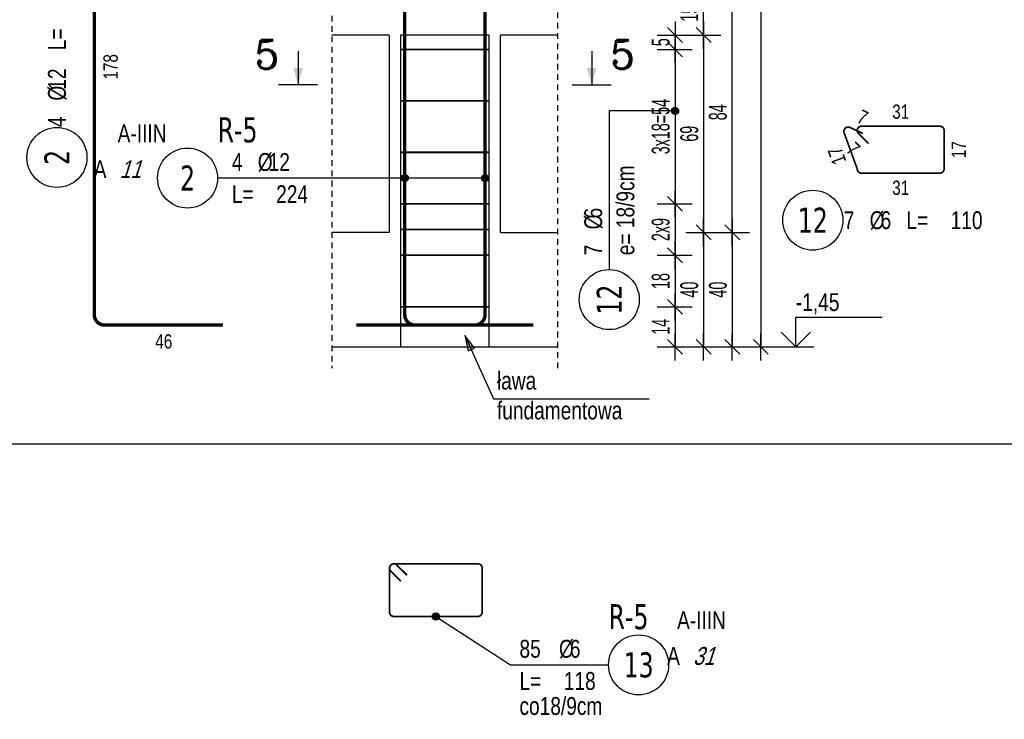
# Model space of a CAD drawing. Header units: millimetres. Extents: x 11988 to 14650, y -1596 to 604.
# Tile 25 of 38: x 13297 to 13642, y -1079 to -834. Entities that reach past the tile are written whole.
import ezdxf
from ezdxf.enums import TextEntityAlignment as Align

# ---------------------------------------------------------------- set-up
doc = ezdxf.new("R2010")
doc.units = ezdxf.units.MM
doc.header["$LTSCALE"] = 10
doc.linetypes.add('MP', pattern=[0.36, 0.2, -0.16])
for name, color, linetype in [('BA_txg', 3, 'Continuous'), ('BA_wic', 1, 'Continuous'), ('BA_wis', 2, 'Continuous'), ('BA_wym', 1, 'Continuous'), ('BZ_kot', 7, 'Continuous'), ('BZ_odn', 1, 'Continuous'), ('BZ_opi1', 7, 'Continuous'), ('BZ_opi2', 4, 'Continuous'), ('BZ_opi3', 30, 'Continuous'), ('BZ_opi4', 53, 'Continuous'), ('BZ_P_roz', 11, 'Continuous'), ('BZ_P_strz', 3, 'Continuous'), ('BZ_P_wid', 3, 'Continuous'), ('BZ_P_wyc', 134, 'Continuous'), ('BZ_txs', 2, 'Continuous'), ('BZ_wym', 1, 'Continuous')]:
    doc.layers.add(name, color=color, linetype=linetype)
for name, color, linetype, plot in [('BZ_obroz', 137, 'Continuous', False), ('BZ_obw', 230, 'Continuous', False), ('BZ_pom', 6, 'Continuous', False)]:
    doc.layers.add(name, color=color, linetype=linetype, plot=plot)
doc.styles.add('BIKTBG', font='tahoma.ttf', dxfattribs={"width": 0.85})
doc.styles.add('BIKTC', font='bikromsw.shx', dxfattribs={"width": 0.85})
doc.styles.add('BIKTS', font='bikromsw.shx', dxfattribs={"width": 0.8})
doc.styles.add('BIKWYM', font='bikromsw.shx', dxfattribs={"width": 0.6})
doc.styles.add('ROMANC', font='ROMANC.SHX')
doc.dimstyles.new('BA_KR_25_cm', dxfattribs={"dimscale": 0.25, "dimtxt": 25, "dimasz": 1.666667, "dimexe": 24, "dimexo": 0, "dimgap": 0, "dimtad": 0, "dimdec": 1, "dimrnd": 0.5, "dimzin": 9, "dimdsep": 46, "dimtxsty": 'BIKWYM', "dimblk": 'WYM-KR', "dimcen": 0, "dimdle": 20, "dimclrd": 256, "dimclre": 256, "dimclrt": 2, "dimadec": 0, "dimazin": 0, "dimtfac": 0.033333, "dimtdec": 1, "dimtmove": 0, "dimatfit": 3, "dimldrblk": 'WYM-KR', "dimfxl": 25, "dimfxlon": 1, "dimtvp": 0.8, "dimtolj": 1, "dimarcsym": 0})
doc.dimstyles.new('BZ_KP_25_cm', dxfattribs={"dimscale": 0.25, "dimtxt": 25, "dimasz": 1.666667, "dimexe": 24, "dimexo": 0, "dimgap": 0, "dimtad": 0, "dimdec": 1, "dimrnd": 0.5, "dimzin": 9, "dimdsep": 46, "dimtxsty": 'BIKWYM', "dimblk": 'WYM-KR', "dimblk1": 'WYM-KP', "dimblk2": 'WYM-KP', "dimsah": 1, "dimcen": 0, "dimdle": 20, "dimclrd": 256, "dimclre": 256, "dimclrt": 7, "dimadec": 0, "dimazin": 0, "dimtfac": 0.033333, "dimtdec": 1, "dimtmove": 0, "dimatfit": 3, "dimldrblk": 'WYM-KP', "dimfxl": 1, "dimtvp": 0.8, "dimtolj": 1, "dimarcsym": 0})
doc.dimstyles.new('BZ_ST_25_cm', dxfattribs={"dimscale": 0.25, "dimtxt": 25, "dimasz": 1.666667, "dimexe": 24, "dimexo": 0, "dimgap": 0, "dimtad": 0, "dimdec": 1, "dimrnd": 0.5, "dimdsep": 46, "dimtxsty": 'BIKWYM', "dimblk": 'WYM-ST', "dimcen": 0, "dimdle": 20, "dimclrd": 256, "dimclre": 256, "dimclrt": 7, "dimadec": 0, "dimazin": 0, "dimtfac": 0.033333, "dimtdec": 1, "dimtix": 1, "dimtmove": 2, "dimatfit": 3, "dimldrblk": 'WYM-ST', "dimfxl": 1, "dimtvp": 0.8, "dimtolj": 1, "dimtzin": 0, "dimarcsym": 0})

# ---------------------------------------------------------------- blocks, each defined once
blk = doc.blocks.new('ST2')
blk.add_line((13.77, 0), (0, 0))
blk.add_solid([(6.84, -1.95), (6.84, 1.95), (0, 0)])
blk = doc.blocks.new('eprzh')
blk.add_line((-47.9, 0), (47.9, 0))
at = {"xscale": 6, "yscale": 6, "zscale": 6, "rotation": 90}
blk.add_blockref('ST2', (0, 0), dxfattribs=at)
at = {"style": 'ROMANC'}
blk.add_attdef('PRZ', text='', height=70, dxfattribs=at).set_placement((76, 39.4), align=Align.CENTER)
blk = doc.blocks.new('WYM-ST')
blk.add_hatch(color=256).paths.add_polyline_path([(-13, 2.88), (0, 0), (-13, -2.88)])
blk.add_lwpolyline([(0, 0), (-13, 2.88), (-13, -2.88), (0, 0)])
blk = doc.blocks.new('WYM-KP')
blk.add_hatch(color=256).paths.add_polyline_path([(3, 0, 1), (-3, 0, 1)])
blk.add_circle((0, 0), 3)
blk = doc.blocks.new('WYM-KR')
at = {"linetype": 'ByBlock'}
blk.add_line((11.52, 0), (-11.52, 0), dxfattribs=at)
at = {"color": 7, "linetype": 'ByBlock'}
blk.add_line((6.24, 6.24), (-6.24, -6.24), dxfattribs=at)
blk = doc.blocks.new('bik_BlkOpPret', base_point=(608.5, -87.83))
at = {"layer": 'BZ_opi1', "style": 'BIKTS', "width": 0.8}
for tag, p in [('SZTUK', (567.31, -85.33)), ('PRZEDR_FI', (581.12, -85.33)), ('PRZEKROJ', (584.93, -85.33)), ('PRZEDR_L', (567.31, -96.58)), ('DLUGOSC', (582.78, -96.58)), ('UWAGA', (567.31, -105.33))]:
    blk.add_attdef(tag, p, '', height=6.25, dxfattribs=at)
at = {"layer": 'BZ_opi2', "style": 'BIKTBG', "width": 0.8}
blk.add_attdef('NUMER', text='', height=8.75, dxfattribs=at).set_placement((551.81, -87.83), align=Align.MIDDLE_CENTER)
at = {"layer": 'BZ_pom', "width": 0.8}
for tag, p, height, style in [('POZYCJA', (562.31, -75.33), 8.75, 'BIKTBG'), ('GATUNEK', (526.97, -75.33), 6.25, 'BIKTS'), ('METODA_L', (520.17, -87.83), 6.25, 'BIKTS'), ('EURO_KOD', (529.45, -87.83), 6.25, 'BIKTS')]:
    blk.add_attdef(tag, p, '', height=height, dxfattribs=dict(at, style=style))
at = {"layer": 'BZ_wym', "width": 0.8}
for tag, p, height, style, flags in [('PRZEDR_NR', (567.31, -114.71), 8.75, 'BIKTBG', 1), ('PRZEDR_SZT', (567.31, -124.08), 6.25, 'BIKTS', 1), ('TYP_PRETA', (567.31, -133.46), 6.25, 'BIKTS', 3), ('EURO_KOD_SEGMENTY', (580.88, -142.83), 6.25, 'BIKTS', 3), ('HAK_1', (567.31, -152.21), 6.25, 'BIKTS', 3), ('HAK_2', (567.31, -161.58), 6.25, 'BIKTS', 3), ('ID', (567.31, -170.96), 6.25, 'BIKTS', 3), ('ID_C', (567.31, -180.33), 6.25, 'BIKTS', 3), ('b_atr_0', (567.31, -189.71), 6.25, 'BIKTS', 3)]:
    blk.add_attdef(tag, p, '', height=height, dxfattribs=dict(at, style=style, flags=flags))
blk = doc.blocks.new('*D275')
at = {"layer": 'BA_wym', "lineweight": -2}
for p, q in [((13520.22, -934.34), (13532.47, -934.34)), ((13526.47, -934.76), (13526.47, -947.92)), ((13520.22, -948.34), (13532.47, -948.34))]:
    blk.add_line(p, q, dxfattribs=at)
at = {"layer": 'Defpoints', "color": 0}
for p in [(13461.47, -934.34), (13485.47, -948.34), (13526.47, -948.34)]:
    blk.add_point(p, dxfattribs=at)
at = {"layer": 'BA_wym', "lineweight": -2, "xscale": 0.4166666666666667, "yscale": 0.4166666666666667, "zscale": 0.4166666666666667}
for p, rotation in [((13526.47, -934.34), 90), ((13526.47, -948.34), 270)]:
    blk.add_blockref('WYM-KR', p, dxfattribs=dict(at, rotation=rotation))
at = {"layer": 'BA_wym', "color": 2, "insert": (13521.47, -941.34), "char_height": 6.25, "attachment_point": 5, "rotation": 90, "style": 'BIKWYM'}
blk.add_mtext('\\A1;14', dxfattribs=at)
blk = doc.blocks.new('*D276')
at = {"layer": 'BA_wym', "lineweight": -2}
for p, q in [((13520.22, -844.34), (13532.47, -844.34)), ((13526.47, -844.76), (13526.47, -897.92)), ((13520.22, -898.34), (13532.47, -898.34))]:
    blk.add_line(p, q, dxfattribs=at)
at = {"layer": 'Defpoints', "color": 0}
for p in [(13461.47, -844.34), (13461.47, -898.34), (13526.47, -898.34)]:
    blk.add_point(p, dxfattribs=at)
at = {"layer": 'BA_wym', "lineweight": -2, "xscale": 0.4166666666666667, "yscale": 0.4166666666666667, "zscale": 0.4166666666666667}
for p, rotation in [((13526.47, -844.34), 90), ((13526.47, -898.34), 270)]:
    blk.add_blockref('WYM-KR', p, dxfattribs=dict(at, rotation=rotation))
at = {"layer": 'BA_wym', "color": 2, "insert": (13521.47, -871.34), "char_height": 6.25, "attachment_point": 5, "rotation": 90, "style": 'BIKWYM'}
blk.add_mtext('\\A1;3x18=54', dxfattribs=at)
blk = doc.blocks.new('*D277')
at = {"layer": 'BA_wym', "lineweight": -2}
for p, q in [((13520.22, -839.34), (13532.47, -839.34)), ((13526.47, -843.92), (13526.47, -839.76)), ((13520.22, -844.34), (13532.47, -844.34))]:
    blk.add_line(p, q, dxfattribs=at)
at = {"layer": 'Defpoints', "color": 0}
for p in [(13485.47, -839.34), (13526.47, -839.34), (13461.47, -844.34)]:
    blk.add_point(p, dxfattribs=at)
at = {"layer": 'BA_wym', "lineweight": -2, "xscale": 0.4166666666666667, "yscale": 0.4166666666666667, "zscale": 0.4166666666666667}
for p, rotation in [((13526.47, -839.34), 90), ((13526.47, -844.34), 270)]:
    blk.add_blockref('WYM-KR', p, dxfattribs=dict(at, rotation=rotation))
at = {"layer": 'BA_wym', "color": 2, "insert": (13521.47, -841.84), "char_height": 6.25, "attachment_point": 5, "rotation": 90, "style": 'BIKWYM'}
blk.add_mtext('\\A1;5', dxfattribs=at)
blk = doc.blocks.new('bik_BlkOpPretU', base_point=(1570.94, 615.52))
at = {"layer": 'BZ_opi2', "style": 'BIKTBG', "width": 0.8}
blk.add_attdef('NUMER', text='', height=8.75, dxfattribs=at).set_placement((1514.25, 615.52), align=Align.MIDDLE_CENTER)
at = {"layer": 'BZ_opi4', "style": 'BIKTS', "width": 0.8}
for tag, p in [('SZTUK', (1529.75, 618.02)), ('PRZEDR_FI', (1538.8, 618.02)), ('PRZEKROJ', (1542.61, 618.02)), ('PRZEDR_L', (1529.75, 606.77)), ('DLUGOSC', (1545.23, 606.77)), ('UWAGA', (1529.75, 598.02))]:
    blk.add_attdef(tag, p, '', height=6.25, dxfattribs=at)
at = {"layer": 'BZ_pom', "width": 0.8}
for tag, p, height, style in [('GATUNEK', (1483.8, 628.02), 6.25, 'BIKTS'), ('POZYCJA', (1524.75, 628.02), 8.75, 'BIKTBG'), ('METODA_L', (1489.99, 615.52), 6.25, 'BIKTS')]:
    blk.add_attdef(tag, p, '', height=height, dxfattribs=dict(at, style=style))
at = {"layer": 'BZ_wym', "width": 0.8}
for tag, p, height, style, flags in [('PRZEDR_NR', (1529.75, 588.65), 8.75, 'BIKTBG', 1), ('PRZEDR_SZT', (1529.75, 579.27), 6.25, 'BIKTS', 1), ('TYP_PRETA', (1529.75, 569.9), 6.25, 'BIKTS', 3), ('EURO_KOD', (1529.75, 560.52), 6.25, 'BIKTS', 3), ('EURO_KOD_SEGMENTY', (1544.75, 560.52), 6.25, 'BIKTS', 3), ('HAK_1', (1529.75, 551.15), 6.25, 'BIKTS', 3), ('HAK_2', (1529.75, 541.77), 6.25, 'BIKTS', 3), ('ID', (1529.75, 532.4), 6.25, 'BIKTS', 3), ('ID_C', (1529.75, 523.02), 6.25, 'BIKTS', 3), ('b_atr_0', (1529.75, 513.65), 6.25, 'BIKTS', 3)]:
    blk.add_attdef(tag, p, '', height=height, dxfattribs=dict(at, style=style, flags=flags))
blk = doc.blocks.new('*D297')
at = {"layer": 'BA_wym', "lineweight": -2}
for p, q in [((13530.22, -908.34), (13542.47, -908.34)), ((13536.47, -908.76), (13536.47, -947.92)), ((13530.22, -948.34), (13542.47, -948.34))]:
    blk.add_line(p, q, dxfattribs=at)
at = {"layer": 'Defpoints', "color": 0}
for p in [(13485.47, -908.34), (13485.47, -948.34), (13536.47, -948.34)]:
    blk.add_point(p, dxfattribs=at)
at = {"layer": 'BA_wym', "lineweight": -2, "xscale": 0.4166666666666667, "yscale": 0.4166666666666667, "zscale": 0.4166666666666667}
for p, rotation in [((13536.47, -908.34), 90), ((13536.47, -948.34), 270)]:
    blk.add_blockref('WYM-KR', p, dxfattribs=dict(at, rotation=rotation))
at = {"layer": 'BA_wym', "color": 2, "insert": (13531.47, -928.34), "char_height": 6.25, "attachment_point": 5, "rotation": 90, "style": 'BIKWYM'}
blk.add_mtext('\\A1;40', dxfattribs=at)
blk = doc.blocks.new('*D298')
at = {"layer": 'BA_wym', "lineweight": -2}
for p, q in [((13530.22, -839.34), (13542.47, -839.34)), ((13536.47, -839.76), (13536.47, -907.92)), ((13530.22, -908.34), (13542.47, -908.34))]:
    blk.add_line(p, q, dxfattribs=at)
at = {"layer": 'Defpoints', "color": 0}
for p in [(13485.47, -839.34), (13485.47, -908.34), (13536.47, -908.34)]:
    blk.add_point(p, dxfattribs=at)
at = {"layer": 'BA_wym', "lineweight": -2, "xscale": 0.4166666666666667, "yscale": 0.4166666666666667, "zscale": 0.4166666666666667}
for p, rotation in [((13536.47, -839.34), 90), ((13536.47, -908.34), 270)]:
    blk.add_blockref('WYM-KR', p, dxfattribs=dict(at, rotation=rotation))
at = {"layer": 'BA_wym', "color": 2, "insert": (13531.47, -873.84), "char_height": 6.25, "attachment_point": 5, "rotation": 90, "style": 'BIKWYM'}
blk.add_mtext('\\A1;69', dxfattribs=at)
blk = doc.blocks.new('*D299')
at = {"layer": 'BA_wym', "lineweight": -2}
for p, q in [((13530.22, -824.34), (13542.47, -824.34)), ((13536.47, -838.92), (13536.47, -824.76)), ((13530.22, -839.34), (13542.47, -839.34))]:
    blk.add_line(p, q, dxfattribs=at)
at = {"layer": 'Defpoints', "color": 0}
for p in [(13485.47, -824.34), (13536.47, -824.34), (13485.47, -839.34)]:
    blk.add_point(p, dxfattribs=at)
at = {"layer": 'BA_wym', "lineweight": -2, "xscale": 0.4166666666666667, "yscale": 0.4166666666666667, "zscale": 0.4166666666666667}
for p, rotation in [((13536.47, -824.34), 90), ((13536.47, -839.34), 270)]:
    blk.add_blockref('WYM-KR', p, dxfattribs=dict(at, rotation=rotation))
at = {"layer": 'BA_wym', "color": 2, "insert": (13531.47, -831.84), "char_height": 6.25, "attachment_point": 5, "rotation": 90, "style": 'BIKWYM'}
blk.add_mtext('\\A1;15', dxfattribs=at)
blk = doc.blocks.new('*D312')
at = {"layer": 'BA_wym', "lineweight": -2}
for p, q in [((13540.22, -908.34), (13552.47, -908.34)), ((13546.47, -908.76), (13546.47, -947.92)), ((13540.22, -948.34), (13552.47, -948.34))]:
    blk.add_line(p, q, dxfattribs=at)
at = {"layer": 'Defpoints', "color": 0}
for p in [(13485.47, -908.34), (13485.47, -948.34), (13546.47, -948.34)]:
    blk.add_point(p, dxfattribs=at)
at = {"layer": 'BA_wym', "lineweight": -2, "xscale": 0.4166666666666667, "yscale": 0.4166666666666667, "zscale": 0.4166666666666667}
for p, rotation in [((13546.47, -908.34), 90), ((13546.47, -948.34), 270)]:
    blk.add_blockref('WYM-KR', p, dxfattribs=dict(at, rotation=rotation))
at = {"layer": 'BA_wym', "color": 2, "insert": (13541.47, -928.34), "char_height": 6.25, "attachment_point": 5, "rotation": 90, "style": 'BIKWYM'}
blk.add_mtext('\\A1;40', dxfattribs=at)
blk = doc.blocks.new('*D313')
at = {"layer": 'BA_wym', "lineweight": -2}
for p, q in [((13540.22, -824.34), (13552.47, -824.34)), ((13546.47, -907.92), (13546.47, -824.76)), ((13540.22, -908.34), (13552.47, -908.34))]:
    blk.add_line(p, q, dxfattribs=at)
at = {"layer": 'Defpoints', "color": 0}
for p in [(13485.47, -824.34), (13546.47, -824.34), (13485.47, -908.34)]:
    blk.add_point(p, dxfattribs=at)
at = {"layer": 'BA_wym', "lineweight": -2, "xscale": 0.4166666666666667, "yscale": 0.4166666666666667, "zscale": 0.4166666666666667}
for p, rotation in [((13546.47, -824.34), 90), ((13546.47, -908.34), 270)]:
    blk.add_blockref('WYM-KR', p, dxfattribs=dict(at, rotation=rotation))
at = {"layer": 'BA_wym', "color": 2, "insert": (13541.47, -866.34), "char_height": 6.25, "attachment_point": 5, "rotation": 90, "style": 'BIKWYM'}
blk.add_mtext('\\A1;84', dxfattribs=at)
blk = doc.blocks.new('*D318')
at = {"layer": 'BA_wym', "lineweight": -2}
for p, q in [((13550.22, 340.66), (13562.47, 340.66)), ((13556.47, 340.24), (13556.47, -947.92)), ((13550.22, -948.34), (13562.47, -948.34))]:
    blk.add_line(p, q, dxfattribs=at)
at = {"layer": 'Defpoints', "color": 0}
for p in [(13485.47, 340.66), (13485.47, -948.34), (13556.47, -948.34)]:
    blk.add_point(p, dxfattribs=at)
at = {"layer": 'BA_wym', "lineweight": -2, "xscale": 0.4166666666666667, "yscale": 0.4166666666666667, "zscale": 0.4166666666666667}
for p, rotation in [((13556.47, 340.66), 90), ((13556.47, -948.34), 270)]:
    blk.add_blockref('WYM-KR', p, dxfattribs=dict(at, rotation=rotation))
at = {"layer": 'BA_wym', "color": 2, "insert": (13551.47, -303.84), "char_height": 6.25, "attachment_point": 5, "rotation": 90, "style": 'BIKWYM'}
blk.add_mtext('\\A1;1289', dxfattribs=at)
blk = doc.blocks.new('*U29')
for p, q in [((0, 4.17), (12.08, 4.17)), ((0, 0), (0, 4.17))]:
    blk.add_line(p, q)
at = {"color": 1}
blk.add_line((-2.5, 0), (2.5, 0), dxfattribs=at)
blk.add_lwpolyline([(-2.06, 2.06), (0, 0), (2.06, 2.06)])
at = {"style": 'BIKTS', "width": 0.8}
blk.add_attdef('POZIOM', text='', height=2.5, dxfattribs=at).set_placement((0, 6.25), align=Align.MIDDLE_LEFT)
blk = doc.blocks.new('bik_BlkOpPretW', base_point=(917.65, 307.46))
at = {"layer": 'BZ_opi2', "style": 'BIKTBG', "width": 0.8}
blk.add_attdef('NUMER', text='', height=8.75, dxfattribs=at).set_placement((933.15, 307.46), align=Align.MIDDLE_CENTER)
at = {"layer": 'BZ_opi4', "style": 'BIKTS', "width": 0.8}
for tag, p in [('SZTUK', (943.38, 304.33)), ('PRZEDR_FI', (952.43, 304.33)), ('PRZEKROJ', (956.24, 304.33)), ('PRZEDR_L', (970.04, 304.33)), ('DLUGOSC', (985.52, 304.33))]:
    blk.add_attdef(tag, p, '', height=6.25, dxfattribs=at)
at = {"layer": 'BZ_pom', "width": 0.8}
for tag, p, height, style, flags in [('POZYCJA', (943.38, 294.96), 8.75, 'BIKTBG', 3), ('GATUNEK', (943.38, 285.58), 6.25, 'BIKTS', 1), ('METODA_L', (943.38, 266.83), 6.25, 'BIKTS', 3)]:
    blk.add_attdef(tag, p, '', height=height, dxfattribs=dict(at, style=style, flags=flags))
at = {"layer": 'BZ_wym', "width": 0.8}
for tag, p, height, style, flags in [('UWAGA', (943.38, 276.21), 6.25, 'BIKTS', 1), ('TYP_PRETA', (943.38, 257.46), 6.25, 'BIKTS', 3), ('PRZEDR_NR', (943.38, 248.08), 8.75, 'BIKTBG', 1), ('PRZEDR_SZT', (943.38, 238.71), 6.25, 'BIKTS', 1), ('EURO_KOD', (943.38, 229.33), 6.25, 'BIKTS', 3), ('EURO_KOD_SEGMENTY', (956.95, 229.33), 6.25, 'BIKTS', 3), ('HAK_1', (943.38, 219.96), 6.25, 'BIKTS', 3), ('HAK_2', (943.38, 210.58), 6.25, 'BIKTS', 3), ('ID', (943.38, 201.21), 6.25, 'BIKTS', 3), ('ID_C', (943.38, 191.83), 6.25, 'BIKTS', 3), ('b_atr_0', (943.38, 182.46), 6.25, 'BIKTS', 3)]:
    blk.add_attdef(tag, p, '', height=height, dxfattribs=dict(at, style=style, flags=flags))
blk = doc.blocks.new('*D321')
at = {"layer": 'BA_wym', "lineweight": -2}
for p, q in [((13520.22, -898.34), (13532.47, -898.34)), ((13526.47, -898.76), (13526.47, -915.92)), ((13520.22, -916.34), (13532.47, -916.34))]:
    blk.add_line(p, q, dxfattribs=at)
at = {"layer": 'Defpoints', "color": 0}
for p in [(13461.47, -898.34), (13461.47, -916.34), (13526.47, -916.34)]:
    blk.add_point(p, dxfattribs=at)
at = {"layer": 'BA_wym', "lineweight": -2, "xscale": 0.4166666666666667, "yscale": 0.4166666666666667, "zscale": 0.4166666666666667}
for p, rotation in [((13526.47, -898.34), 90), ((13526.47, -916.34), 270)]:
    blk.add_blockref('WYM-KR', p, dxfattribs=dict(at, rotation=rotation))
at = {"layer": 'BA_wym', "color": 2, "insert": (13521.47, -907.34), "char_height": 6.25, "attachment_point": 5, "rotation": 90, "style": 'BIKWYM'}
blk.add_mtext('\\A1;2x9', dxfattribs=at)
blk = doc.blocks.new('*D322')
at = {"layer": 'BA_wym', "lineweight": -2}
for p, q in [((13520.22, -916.34), (13532.47, -916.34)), ((13526.47, -916.76), (13526.47, -933.92)), ((13520.22, -934.34), (13532.47, -934.34))]:
    blk.add_line(p, q, dxfattribs=at)
at = {"layer": 'Defpoints', "color": 0}
for p in [(13461.47, -916.34), (13461.47, -934.34), (13526.47, -934.34)]:
    blk.add_point(p, dxfattribs=at)
at = {"layer": 'BA_wym', "lineweight": -2, "xscale": 0.4166666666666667, "yscale": 0.4166666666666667, "zscale": 0.4166666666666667}
for p, rotation in [((13526.47, -916.34), 90), ((13526.47, -934.34), 270)]:
    blk.add_blockref('WYM-KR', p, dxfattribs=dict(at, rotation=rotation))
at = {"layer": 'BA_wym', "color": 2, "insert": (13521.47, -925.34), "char_height": 6.25, "attachment_point": 5, "rotation": 90, "style": 'BIKWYM'}
blk.add_mtext('\\A1;18', dxfattribs=at)

msp = doc.modelspace()

# ---------------------------------------------------------------- linework, layer by layer
at = {"layer": 'BA_wic', "linetype": 'MP'}
for points in [[(13406.47, 348.16), (13406.47, -955.84)], [(13485.47, -955.84), (13485.47, 348.16)]]:
    msp.add_lwpolyline(points, dxfattribs=at)
at = {"layer": 'BA_wis'}
for points in [[(13426.47, -839.34), (13406.47, -839.34)], [(13426.47, -839.34), (13426.47, -908.34)], [(13465.47, -908.34), (13465.47, -839.34)], [(13485.47, -839.34), (13465.47, -839.34)], [(13426.47, -908.34), (13406.47, -908.34)], [(13465.47, -908.34), (13485.47, -908.34)], [(13406.47, -948.34), (13485.47, -948.34)]]:
    msp.add_lwpolyline(points, dxfattribs=at)
at = {"layer": 'BZ_obroz'}
msp.add_lwpolyline([(13430.47, -948.34), (13461.47, -948.34), (13461.47, -839.34), (13430.48, -839.34)], close=True, dxfattribs=at)
at = {"layer": 'BZ_obw'}
msp.add_lwpolyline([(11988.13, 603.77), (13989.08, 603.77), (13989.08, -982.33), (11988.13, -982.33)], close=True, dxfattribs=at)
at = {"layer": 'BZ_odn', "color": 252}
for centre in [(13310.29, -882.12), (13574.65, -904.07), (13503.47, -931.83)]:
    msp.add_circle(centre, 10.5, dxfattribs=at)
at = {"layer": 'BZ_odn'}
for centre in [(13355.97, -889.34), (13513.72, -1059.56)]:
    msp.add_circle(centre, 10.5, dxfattribs=at)
at = {"layer": 'BZ_P_roz', "const_width": 0.6}
for points in [[(13430.48, -844.34), (13461.47, -844.34)], [(13430.48, -862.34), (13461.47, -862.34)], [(13430.48, -880.34), (13461.47, -880.34)], [(13430.48, -898.34), (13461.47, -898.34)], [(13430.48, -907.34), (13461.47, -907.34)], [(13430.48, -916.34), (13461.47, -916.34)], [(13430.47, -934.34), (13461.47, -934.34)]]:
    msp.add_lwpolyline(points, dxfattribs=at)
at = {"layer": 'BZ_P_strz', "const_width": 0.6}
msp.add_lwpolyline([(13432.71, -1028.19), (13429.17, -1024.66, 0.668179), (13426.61, -1025.72), (13426.61, -1041.12, 0.414214), (13428.11, -1042.62), (13457.51, -1042.62, 0.414214), (13459.01, -1041.12), (13459.01, -1025.72, 0.414214), (13457.51, -1024.22), (13428.11, -1024.22, 0.668179), (13427.05, -1026.78), (13430.59, -1030.32)], format="xyb", dxfattribs=at)
at = {"layer": 'BZ_P_wid', "const_width": 1.2}
for points in [[(13460.01, -763.74), (13460.01, -937.14, -0.414214), (13456.41, -940.74), (13415.01, -940.74)], [(13431.94, -763.74), (13431.94, -937.14, 0.414214), (13435.54, -940.74), (13476.94, -940.74)]]:
    msp.add_lwpolyline(points, format="xyb", dxfattribs=at)
at = {"layer": 'BZ_P_wyc', "linetype": 'Continuous'}
for points, const_width in [([(13323.35, -763.74), (13323.35, -937.14, 0.414214), (13326.95, -940.74), (13368.35, -940.74)], 1.2), ([(13592.17, -873.76), (13587.64, -871.64, 0.668179), (13585.6, -873.51), (13590.18, -886.11, 0.414214), (13591.68, -887.61), (13619.08, -887.61, 0.414214), (13620.58, -886.11), (13620.58, -872.71, 0.414214), (13619.08, -871.21), (13591.68, -871.21, 0.668179), (13590.62, -873.77), (13594.16, -877.3)], 0.6)]:
    msp.add_lwpolyline(points, format="xyb", dxfattribs=dict(at, const_width=const_width))

# ---------------------------------------------------------------- block references
ref = msp.add_blockref('bik_BlkOpPretW', (13310.29, -897.62), dxfattribs=dict(rotation=90))
ref.add_attrib('NUMER', '2', dxfattribs={"layer": 'BZ_opi2', "height": 8.75, "rotation": 90, "style": 'BIKTBG', "width": 0.8}).set_placement((13310.29, -882.12), align=Align.MIDDLE_CENTER)
ref.add_attrib('SZTUK', '4', (13313.41, -871.54), dxfattribs={"layer": 'BZ_opi4', "height": 6.25, "rotation": 90, "style": 'BIKTS', "width": 0.8})
ref.add_attrib('PRZEKROJ', '12', (13313.41, -858.45), dxfattribs={"layer": 'BZ_opi4', "height": 6.25, "rotation": 90, "style": 'BIKTS', "width": 0.8})
ref.add_attrib('DLUGOSC', '224', (13313.41, -829.16), dxfattribs={"layer": 'BZ_opi4', "height": 6.25, "rotation": 90, "style": 'BIKTS', "width": 0.8})
ref.add_attrib('PRZEDR_FI', '%%c', (13313.41, -862.25), dxfattribs={"layer": 'BZ_opi4', "height": 6.25, "rotation": 90, "style": 'BIKTS', "width": 0.8})
ref.add_attrib('PRZEDR_L', 'L=', (13313.41, -844.64), dxfattribs={"layer": 'BZ_opi4', "height": 6.25, "rotation": 90, "style": 'BIKTS', "width": 0.8})
ref = msp.add_blockref('bik_BlkOpPret', (13410.28, -889.34))
ref.add_attrib('NUMER', '2', dxfattribs={"layer": 'BZ_opi2', "height": 8.75, "style": 'BIKTBG', "width": 0.8}).set_placement((13355.97, -889.34), align=Align.MIDDLE_CENTER)
ref.add_attrib('POZYCJA', 'R-5', (13366.47, -876.84), dxfattribs={"layer": 'BZ_pom', "height": 8.75, "style": 'BIKTBG', "width": 0.8})
ref.add_attrib('SZTUK', '4', (13371.47, -886.84), dxfattribs={"layer": 'BZ_opi1', "height": 6.25, "style": 'BIKTS', "width": 0.8})
ref.add_attrib('GATUNEK', 'A-IIIN', (13331.52, -876.84), dxfattribs={"layer": 'BZ_pom', "height": 6.25, "style": 'BIKTS', "width": 0.8})
ref.add_attrib('PRZEKROJ', '12', (13384.33, -886.84), dxfattribs={"layer": 'BZ_opi1', "height": 6.25, "style": 'BIKTS', "width": 0.8})
ref.add_attrib('DLUGOSC', '224', (13386.95, -898.09), dxfattribs={"layer": 'BZ_opi1', "height": 6.25, "style": 'BIKTS', "width": 0.8})
ref.add_attrib('METODA_L', 'A', (13323.14, -889.34), dxfattribs={"layer": 'BZ_pom', "height": 6.25, "style": 'BIKTS', "width": 0.8})
ref.add_attrib('PRZEDR_FI', '%%c', (13380.52, -886.84), dxfattribs={"layer": 'BZ_opi1', "height": 6.25, "style": 'BIKTS', "width": 0.8})
ref.add_attrib('PRZEDR_L', 'L=', (13371.47, -898.09), dxfattribs={"layer": 'BZ_opi1', "height": 6.25, "style": 'BIKTS', "width": 0.8})
ref.add_attrib('EURO_KOD', '11', (13332.19, -889.34), dxfattribs={"layer": 'BZ_pom', "height": 6.25, "style": 'BIKTS', "oblique": 18, "width": 0.8})
ref = msp.add_blockref('bik_BlkOpPretU', (13503.47, -865.85), dxfattribs=dict(rotation=90))
ref.add_attrib('NUMER', '12', dxfattribs={"layer": 'BZ_opi2', "height": 8.75, "rotation": 90, "style": 'BIKTBG', "width": 0.8}).set_placement((13503.47, -931.83), align=Align.MIDDLE_CENTER)
ref.add_attrib('SZTUK', '7', (13500.97, -916.33), dxfattribs={"layer": 'BZ_opi4', "height": 6.25, "rotation": 90, "style": 'BIKTS', "width": 0.8})
ref.add_attrib('PRZEKROJ', '6', (13500.97, -903.47), dxfattribs={"layer": 'BZ_opi4', "height": 6.25, "rotation": 90, "style": 'BIKTS', "width": 0.8})
ref.add_attrib('UWAGA', 'e= 18/9cm', (13512.22, -916.33), dxfattribs={"layer": 'BZ_opi4', "height": 6.25, "rotation": 90, "style": 'BIKTS', "width": 0.8})
ref.add_attrib('PRZEDR_FI', '%%c', (13500.97, -907.28), dxfattribs={"layer": 'BZ_opi4', "height": 6.25, "rotation": 90, "style": 'BIKTS', "width": 0.8})
ref = msp.add_blockref('bik_BlkOpPretW', (13559.15, -904.07))
ref.add_attrib('NUMER', '12', dxfattribs={"layer": 'BZ_opi2', "height": 8.75, "style": 'BIKTBG', "width": 0.8}).set_placement((13574.65, -904.07), align=Align.MIDDLE_CENTER)
ref.add_attrib('SZTUK', '7', (13585.48, -907.19), dxfattribs={"layer": 'BZ_opi4', "height": 6.25, "style": 'BIKTS', "width": 0.8})
ref.add_attrib('PRZEKROJ', '6', (13598.34, -907.19), dxfattribs={"layer": 'BZ_opi4', "height": 6.25, "style": 'BIKTS', "width": 0.8})
ref.add_attrib('DLUGOSC', '110', (13622.87, -907.19), dxfattribs={"layer": 'BZ_opi4', "height": 6.25, "style": 'BIKTS', "width": 0.8})
ref.add_attrib('PRZEDR_FI', '%%c', (13594.53, -907.19), dxfattribs={"layer": 'BZ_opi4', "height": 6.25, "style": 'BIKTS', "width": 0.8})
ref.add_attrib('PRZEDR_L', 'L=', (13607.39, -907.19), dxfattribs={"layer": 'BZ_opi4', "height": 6.25, "style": 'BIKTS', "width": 0.8})
ref = msp.add_blockref('bik_BlkOpPret', (13468.93, -1059.56))
ref.add_attrib('NUMER', '13', dxfattribs={"layer": 'BZ_opi2', "height": 8.75, "style": 'BIKTBG', "width": 0.8}).set_placement((13513.72, -1059.56), align=Align.MIDDLE_CENTER)
ref.add_attrib('POZYCJA', 'R-5', (13503.22, -1047.06), dxfattribs={"layer": 'BZ_pom', "height": 8.75, "style": 'BIKTBG', "width": 0.8})
ref.add_attrib('SZTUK', '85', (13472.06, -1057.06), dxfattribs={"layer": 'BZ_opi1', "height": 6.25, "style": 'BIKTS', "width": 0.8})
ref.add_attrib('GATUNEK', 'A-IIIN', (13527.17, -1047.06), dxfattribs={"layer": 'BZ_pom', "height": 6.25, "style": 'BIKTS', "width": 0.8})
ref.add_attrib('PRZEKROJ', '6', (13489.68, -1057.06), dxfattribs={"layer": 'BZ_opi1', "height": 6.25, "style": 'BIKTS', "width": 0.8})
ref.add_attrib('DLUGOSC', '118', (13487.54, -1068.31), dxfattribs={"layer": 'BZ_opi1', "height": 6.25, "style": 'BIKTS', "width": 0.8})
ref.add_attrib('UWAGA', 'co18/9cm', (13472.06, -1077.06), dxfattribs={"layer": 'BZ_opi1', "height": 6.25, "style": 'BIKTS', "width": 0.8})
ref.add_attrib('METODA_L', 'A', (13523.7, -1059.56), dxfattribs={"layer": 'BZ_pom', "height": 6.25, "style": 'BIKTS', "width": 0.8})
ref.add_attrib('PRZEDR_FI', '%%c', (13485.87, -1057.06), dxfattribs={"layer": 'BZ_opi1', "height": 6.25, "style": 'BIKTS', "width": 0.8})
ref.add_attrib('PRZEDR_L', 'L=', (13472.06, -1068.31), dxfattribs={"layer": 'BZ_opi1', "height": 6.25, "style": 'BIKTS', "width": 0.8})
ref.add_attrib('EURO_KOD', '31', (13532.74, -1059.56), dxfattribs={"layer": 'BZ_pom', "height": 6.25, "style": 'BIKTS', "oblique": 18, "width": 0.8})
at = {"layer": 'BA_txg'}
ref = msp.add_blockref('eprzh', (13394.63, -856.75), dxfattribs=dict(at, xscale=-0.142857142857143, yscale=0.1428571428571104, zscale=0.142857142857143))
ref.add_attrib('PRZ', '5', dxfattribs={"layer": '0', "height": 10, "style": 'ROMANC'}).set_placement((13383.77, -851.12), align=Align.CENTER)
at = {"layer": 'BA_txg', "xscale": 0.142857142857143, "yscale": 0.142857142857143, "zscale": 0.142857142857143}
msp.add_blockref('eprzh', (13497.32, -856.75), dxfattribs=at).add_auto_attribs({'PRZ': '5'})
at = {"layer": 'BZ_kot', "xscale": 2.5, "yscale": 2.5, "zscale": 2.5}
msp.add_blockref('*U29', (13568.72, -948.34), dxfattribs=at).add_auto_attribs({'POZIOM': '-1,45'})

# ---------------------------------------------------------------- texts
at = {"layer": 'BZ_opi3', "style": 'BIKTC', "width": 0.8}
for s, rotation, p in [('178', 90.0002, (13329.05, -850.44)), ('31', 359.9998, (13605.38, -866.11)), ('7', 334.9998, (13592.06, -868.08)), ('7', 315, (13588.78, -879.14)), ('17', 90, (13625.68, -879.41)), ('17', 109.9998, (13583.1, -881.56)), ('31', 360, (13605.38, -892.71))]:
    msp.add_text(s, height=5, rotation=rotation, dxfattribs=at).set_placement(p, align=Align.MIDDLE_CENTER)
msp.add_text('46', height=5, dxfattribs=at).set_placement((13347.65, -946.44), align=Align.MIDDLE_CENTER)
at = {"layer": 'BZ_txs', "insert": (13464.17, -957.04), "char_height": 6.25, "width": 113.0116, "attachment_point": 1, "style": 'BIKTS'}
msp.add_mtext('ława\\Pfundamentowa', dxfattribs=at)

# ---------------------------------------------------------------- dimensions: what is measured, and where the dimension line sits
at = {"layer": 'BA_wym'}
for base, p1, p2, override, picture, middle in [((13556.47, -948.34), (13485.47, 340.66), (13485.47, -948.34), {"dimrnd": 1, "dimblk": 'WYM-KR', "dimatfit": 1}, '*D318', (13551.47, -303.84)), ((13536.47, -824.34), (13485.47, -839.34), (13485.47, -824.34), {"dimatfit": 1}, '*D299', (13531.47, -831.84)), ((13546.47, -824.34), (13485.47, -908.34), (13485.47, -824.34), {"dimatfit": 1}, '*D313', (13541.47, -866.34)), ((13526.47, -839.34), (13461.47, -844.34), (13485.47, -839.34), {"dimatfit": 1}, '*D277', (13521.47, -841.84)), ((13536.47, -908.34), (13485.47, -839.34), (13485.47, -908.34), {"dimatfit": 1}, '*D298', (13531.47, -873.84)), ((13536.47, -948.34), (13485.47, -908.34), (13485.47, -948.34), {"dimatfit": 1}, '*D297', (13531.47, -928.34)), ((13546.47, -948.34), (13485.47, -908.34), (13485.47, -948.34), {"dimatfit": 1}, '*D312', (13541.47, -928.34)), ((13526.47, -934.34), (13461.47, -916.34), (13461.47, -934.34), {"dimatfit": 1}, '*D322', (13521.47, -925.34)), ((13526.47, -948.34), (13461.47, -934.34), (13485.47, -948.34), {"dimatfit": 1}, '*D275', (13521.47, -941.34))]:
    dim = msp.add_linear_dim(base=base, p1=p1, p2=p2, angle=90, dimstyle='BA_KR_25_cm', override=override, dxfattribs=at)
    dim.commit()
    dim.dimension.update_dxf_attribs({"geometry": picture, "text_midpoint": middle})
dim = msp.add_linear_dim(base=(13526.47, -898.34), p1=(13461.47, -844.34), p2=(13461.47, -898.34), angle=90, text='3x18=<>', dimstyle='BA_KR_25_cm', override={"dimtxsty": 'BIKWYM', "dimatfit": 1}, dxfattribs=at)
dim.commit()
dim.dimension.update_dxf_attribs({"geometry": '*D276', "text_midpoint": (13521.47, -871.34)})
dim = msp.add_linear_dim(base=(13526.47, -916.34), p1=(13461.47, -898.34), p2=(13461.47, -916.34), angle=90, text='2x9', dimstyle='BA_KR_25_cm', override={"dimtxsty": 'BIKWYM', "dimatfit": 1}, dxfattribs=at)
dim.commit()
dim.dimension.update_dxf_attribs({"geometry": '*D321', "text_midpoint": (13526.47, -907.34), "dimtype": 160})

# ---------------------------------------------------------------- leaders
at = {"layer": 'BZ_odn', "color": 252}
msp.add_leader([(13526.47, -865.85), (13503.47, -865.85), (13503.47, -921.33)], dimstyle='BZ_KP_25_cm', override={"dimclrd": 252}, dxfattribs=at)
at = {"layer": 'BZ_odn'}
for points, dimstyle in [([(13431.94, -889.34), (13406.47, -889.34), (13366.47, -889.34)], 'BZ_KP_25_cm'), ([(13460.01, -889.34), (13406.47, -889.34), (13366.47, -889.34)], 'BZ_KP_25_cm'), ([(13452.97, -944.34), (13462.96, -966.53), (13517.39, -966.53)], 'BZ_ST_25_cm'), ([(13442.81, -1042.62), (13468.93, -1059.56), (13503.22, -1059.56)], 'BZ_KP_25_cm')]:
    msp.add_leader(points, dimstyle=dimstyle, dxfattribs=at)

doc.saveas('drawing.dxf')
